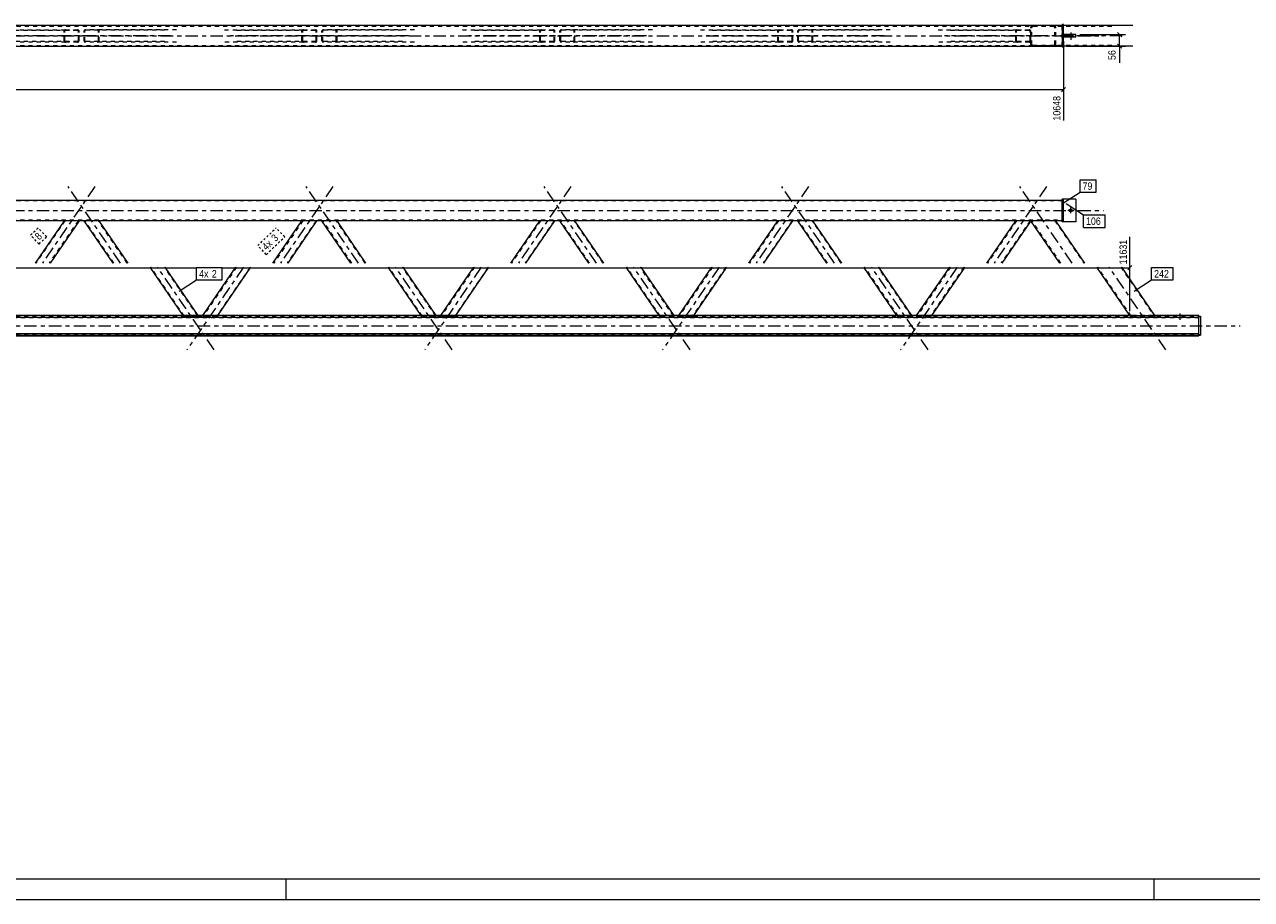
# Model space of a CAD drawing. Header units: millimetres. Extents: x 0 to 914, y 0 to 420.
# Tile 6 of 10: x 431 to 728, y 0 to 212. Entities that reach past the tile are written whole.
import ezdxf

# ---------------------------------------------------------------- set-up
doc = ezdxf.new("R2010")
doc.units = ezdxf.units.MM
for name, pattern in [('XKITLINE00', [0]), ('XKITLINE01', [4, 1, -1, 1, -1]), ('XKITLINE03', [6, 3, -1, 1, -1]), ('XKITLINE04', [3, 0.5, -0.5, 0.5, -0.5, 0.5, -0.5])]:
    doc.linetypes.add(name, pattern=pattern)
for name, color, linetype, lineweight in [('Arkusz rysunku', 3, 'Continuous', 0), ('Element', 2, 'Continuous', 0), ('Wymiar', 4, 'Continuous', 0), ('Znak elementu', 2, 'Continuous', 0), ('Śruba', 3, 'Continuous', 0)]:
    doc.layers.add(name, color=color, linetype=linetype, lineweight=lineweight)
doc.styles.add('ARIAL', font='ARIAL.TTF')

msp = doc.modelspace()

# ---------------------------------------------------------------- linework, layer by layer
at = {"layer": 'Arkusz rysunku', "linetype": 'XKITLINE00', "lineweight": 0}
for p, q in [((5, 5), (909, 5)), ((494, 0), (494, 5)), ((704, 0), (704, 5)), ((0, 0), (914, 0))]:
    msp.add_line(p, q, dxfattribs=at)
at = {"layer": 'Element', "linetype": 'XKITLINE00', "lineweight": 0}
for p, q in [((681.73, 211.51), (149.62, 211.51)), ((681.73, 211.51), (679.69, 211.51)), ((682.03, 211.76), (681.73, 211.76)), ((681.73, 211.76), (681.73, 206.26)), ((682.03, 206.26), (682.03, 211.76)), ((698.79, 211.51), (682.03, 211.51)), ((685.03, 209.31), (682.03, 209.31)), ((682.03, 208.71), (682.03, 209.31)), ((685.03, 208.71), (682.03, 208.71)), ((685.03, 208.71), (685.03, 209.31)), ((149.62, 206.51), (681.73, 206.51)), ((682.03, 206.26), (681.73, 206.26)), ((698.79, 206.51), (682.03, 206.51)), ((149.62, 169.28), (681.73, 169.28)), ((682.03, 169.53), (681.73, 169.53)), ((681.73, 164.03), (681.73, 169.53)), ((682.03, 164.03), (682.03, 169.53)), ((685.03, 169.53), (682.03, 169.53)), ((685.03, 169.53), (685.03, 164.03)), ((674.12, 164.28), (157.24, 164.28)), ((440.22, 164.28), (433.21, 154.03)), ((443.86, 164.28), (436.84, 154.03)), ((452.08, 154.03), (445.07, 164.28)), ((455.71, 154.03), (448.7, 164.28)), ((490.77, 154.03), (497.79, 164.28)), ((494.41, 154.03), (501.42, 164.28)), ((509.65, 154.03), (502.63, 164.28)), ((513.28, 154.03), (506.27, 164.28)), ((548.34, 154.03), (555.35, 164.28)), ((551.97, 154.03), (558.99, 164.28)), ((567.21, 154.03), (560.2, 164.28)), ((570.85, 154.03), (563.83, 164.28)), ((605.91, 154.03), (612.92, 164.28)), ((609.54, 154.03), (616.56, 164.28)), ((624.78, 154.03), (617.76, 164.28)), ((628.41, 154.03), (621.4, 164.28)), ((663.47, 154.03), (670.49, 164.28)), ((674.12, 164.28), (667.11, 154.03)), ((681.13, 154.03), (674.12, 164.28)), ((674.12, 164.28), (674.12, 164.28)), ((674.15, 164.28), (674.12, 164.28)), ((674.26, 164.28), (674.15, 164.28)), ((680.18, 164.28), (674.26, 164.28)), ((681.73, 164.28), (680.18, 164.28)), ((687.19, 154.03), (680.18, 164.28)), ((682.03, 164.03), (681.73, 164.03)), ((685.03, 164.03), (682.03, 164.03)), ((469.05, 141.35), (461.05, 153.03)), ((472.68, 141.35), (464.69, 153.03)), ((473.81, 141.35), (481.8, 153.03)), ((477.44, 141.35), (485.43, 153.03)), ((526.61, 141.35), (518.62, 153.03)), ((530.25, 141.35), (522.26, 153.03)), ((531.37, 141.35), (539.36, 153.03)), ((535.01, 141.35), (543, 153.03)), ((584.18, 141.35), (576.19, 153.03)), ((587.81, 141.35), (579.82, 153.03)), ((588.94, 141.35), (596.93, 153.03)), ((592.57, 141.35), (600.57, 153.03)), ((641.74, 141.35), (633.75, 153.03)), ((645.38, 141.35), (637.39, 153.03)), ((646.5, 141.35), (654.5, 153.03)), ((658.13, 153.03), (650.14, 141.35)), ((698.1, 141.35), (690.11, 153.03)), ((704.16, 141.35), (696.17, 153.03)), ((116.58, 140.95), (714.78, 140.95)), ((698.57, 141.35), (132.85, 141.35)), ((698.58, 141.35), (698.57, 141.35)), ((698.58, 141.35), (703.67, 141.35)), ((703.67, 141.35), (703.68, 141.35)), ((714.78, 141.35), (703.68, 141.35)), ((714.78, 140.95), (714.78, 141.35)), ((714.78, 136.7), (714.78, 141.2)), ((714.78, 141.2), (715.18, 141.2)), ((715.18, 141.2), (715.18, 136.54)), ((116.58, 136.95), (714.78, 136.95)), ((714.78, 136.39), (714.78, 136.95)), ((714.78, 136.7), (715.18, 136.7)), ((116.58, 136.55), (714.78, 136.55)), ((116.58, 136.39), (714.78, 136.39)), ((714.78, 136.54), (715.18, 136.54))]:
    msp.add_line(p, q, dxfattribs=at)
at = {"layer": 'Element', "linetype": 'XKITLINE01', "lineweight": 0}
for p, q in [((681.73, 211.31), (149.62, 211.31)), ((674.15, 211.25), (674.12, 211.11)), ((674.12, 206.91), (674.12, 211.11)), ((674.15, 211.26), (674.15, 211.25)), ((674.36, 211.11), (674.38, 211.19)), ((674.36, 206.91), (674.36, 211.11)), ((674.38, 211.19), (674.43, 211.25)), ((674.6, 211.51), (674.42, 211.48)), ((674.43, 211.25), (674.51, 211.3)), ((674.51, 211.3), (674.6, 211.31)), ((679.69, 211.51), (674.6, 211.51)), ((693.7, 211.31), (674.6, 211.31)), ((679.88, 211.48), (679.69, 211.51)), ((679.69, 211.31), (679.78, 211.3)), ((679.78, 211.3), (679.86, 211.25)), ((679.86, 211.25), (679.92, 211.19)), ((679.92, 211.19), (679.93, 211.11)), ((679.93, 206.91), (679.93, 211.11)), ((680.14, 211.25), (680.14, 211.26)), ((680.18, 211.11), (680.14, 211.25)), ((680.18, 206.91), (680.18, 211.11)), ((681.73, 206.51), (681.73, 211.51)), ((682.03, 211.51), (681.73, 211.51)), ((421.49, 210.51), (440.59, 210.51)), ((424.4, 210.36), (443.49, 210.36)), ((440.25, 210.33), (440.22, 210.21)), ((440.22, 207.81), (440.22, 210.21)), ((440.22, 207.81), (440.25, 207.7)), ((440.33, 210.42), (440.25, 210.33)), ((440.45, 210.49), (440.33, 210.42)), ((440.4, 210.21), (440.42, 210.27)), ((440.4, 207.81), (440.4, 210.21)), ((440.42, 207.75), (440.4, 207.81)), ((440.42, 210.27), (440.46, 210.32)), ((440.59, 210.51), (440.45, 210.49)), ((440.46, 210.32), (440.52, 210.35)), ((440.52, 210.35), (440.59, 210.36)), ((440.59, 210.51), (443.49, 210.51)), ((443.49, 210.36), (440.59, 210.36)), ((443.63, 210.49), (443.49, 210.51)), ((443.49, 210.36), (443.56, 210.35)), ((443.56, 210.35), (443.62, 210.32)), ((443.62, 210.32), (443.66, 210.27)), ((443.75, 210.42), (443.63, 210.49)), ((443.66, 210.27), (443.68, 210.21)), ((443.68, 207.81), (443.66, 207.75)), ((443.68, 207.81), (443.68, 210.21)), ((443.83, 210.33), (443.75, 210.42)), ((443.86, 210.21), (443.83, 210.33)), ((443.83, 207.7), (443.86, 207.81)), ((443.86, 207.81), (443.86, 210.21)), ((445.09, 210.33), (445.07, 210.21)), ((445.07, 207.81), (445.07, 210.21)), ((445.07, 207.81), (445.09, 207.7)), ((445.17, 210.42), (445.09, 210.33)), ((445.29, 210.49), (445.17, 210.42)), ((445.25, 210.21), (445.26, 210.27)), ((445.25, 207.81), (445.25, 210.21)), ((445.26, 207.75), (445.25, 207.81)), ((445.26, 210.27), (445.3, 210.32)), ((445.43, 210.51), (445.29, 210.49)), ((445.3, 210.32), (445.36, 210.35)), ((445.36, 210.35), (445.43, 210.36)), ((467.44, 210.51), (445.43, 210.51)), ((464.53, 210.36), (445.43, 210.36)), ((448.48, 210.49), (448.34, 210.51)), ((448.34, 210.36), (448.41, 210.35)), ((448.41, 210.35), (448.47, 210.32)), ((448.47, 210.32), (448.5, 210.27)), ((448.59, 210.42), (448.48, 210.49)), ((448.5, 210.27), (448.52, 210.21)), ((448.52, 207.81), (448.5, 207.75)), ((448.52, 207.81), (448.52, 210.21)), ((448.67, 210.33), (448.59, 210.42)), ((448.7, 210.21), (448.67, 210.33)), ((448.67, 207.7), (448.7, 207.81)), ((448.7, 207.81), (448.7, 210.21)), ((479.05, 210.51), (498.15, 210.51)), ((481.96, 210.36), (501.06, 210.36)), ((497.82, 210.33), (497.79, 210.21)), ((497.79, 207.81), (497.79, 210.21)), ((497.79, 207.81), (497.82, 207.7)), ((497.89, 210.42), (497.82, 210.33)), ((498.01, 210.49), (497.89, 210.42)), ((497.97, 210.21), (497.98, 210.27)), ((497.97, 207.81), (497.97, 210.21)), ((497.98, 207.75), (497.97, 207.81)), ((497.98, 210.27), (498.02, 210.32)), ((498.15, 210.51), (498.01, 210.49)), ((498.02, 210.32), (498.08, 210.35)), ((498.08, 210.35), (498.15, 210.36)), ((498.15, 210.51), (501.06, 210.51)), ((501.06, 210.36), (498.15, 210.36)), ((501.2, 210.49), (501.06, 210.51)), ((501.06, 210.36), (501.13, 210.35)), ((501.13, 210.35), (501.19, 210.32)), ((501.19, 210.32), (501.23, 210.27)), ((501.32, 210.42), (501.2, 210.49)), ((501.23, 210.27), (501.24, 210.21)), ((501.24, 207.81), (501.23, 207.75)), ((501.24, 207.81), (501.24, 210.21)), ((501.4, 210.33), (501.32, 210.42)), ((501.42, 210.21), (501.4, 210.33)), ((501.4, 207.7), (501.42, 207.81)), ((501.42, 207.81), (501.42, 210.21)), ((502.66, 210.33), (502.63, 210.21)), ((502.63, 207.81), (502.63, 210.21)), ((502.63, 207.81), (502.66, 207.7)), ((502.74, 210.42), (502.66, 210.33)), ((502.86, 210.49), (502.74, 210.42)), ((502.81, 210.21), (502.83, 210.27)), ((502.81, 207.81), (502.81, 210.21)), ((502.83, 207.75), (502.81, 207.81)), ((502.83, 210.27), (502.87, 210.32)), ((502.99, 210.51), (502.86, 210.49)), ((502.87, 210.32), (502.92, 210.35)), ((502.92, 210.35), (502.99, 210.36)), ((525, 210.51), (502.99, 210.51)), ((522.09, 210.36), (502.99, 210.36)), ((506.04, 210.49), (505.9, 210.51)), ((505.9, 210.36), (505.97, 210.35)), ((505.97, 210.35), (506.03, 210.32)), ((506.03, 210.32), (506.07, 210.27)), ((506.16, 210.42), (506.04, 210.49)), ((506.07, 210.27), (506.08, 210.21)), ((506.08, 207.81), (506.07, 207.75)), ((506.08, 207.81), (506.08, 210.21)), ((506.24, 210.33), (506.16, 210.42)), ((506.27, 210.21), (506.24, 210.33)), ((506.24, 207.7), (506.27, 207.81)), ((506.27, 207.81), (506.27, 210.21)), ((536.62, 210.51), (555.72, 210.51)), ((539.53, 210.36), (558.63, 210.36)), ((555.38, 210.33), (555.35, 210.21)), ((555.35, 207.81), (555.35, 210.21)), ((555.35, 207.81), (555.38, 207.7)), ((555.46, 210.42), (555.38, 210.33)), ((555.58, 210.49), (555.46, 210.42)), ((555.54, 210.21), (555.55, 210.27)), ((555.54, 207.81), (555.54, 210.21)), ((555.55, 207.75), (555.54, 207.81)), ((555.55, 210.27), (555.59, 210.32)), ((555.72, 210.51), (555.58, 210.49)), ((555.59, 210.32), (555.65, 210.35)), ((555.65, 210.35), (555.72, 210.36)), ((555.72, 210.51), (558.63, 210.51)), ((558.63, 210.36), (555.72, 210.36)), ((558.76, 210.49), (558.63, 210.51)), ((558.63, 210.36), (558.7, 210.35)), ((558.7, 210.35), (558.75, 210.32)), ((558.75, 210.32), (558.79, 210.27)), ((558.88, 210.42), (558.76, 210.49)), ((558.79, 210.27), (558.81, 210.21)), ((558.81, 207.81), (558.79, 207.75)), ((558.81, 207.81), (558.81, 210.21)), ((558.96, 210.33), (558.88, 210.42)), ((558.99, 210.21), (558.96, 210.33)), ((558.96, 207.7), (558.99, 207.81)), ((558.99, 207.81), (558.99, 210.21)), ((560.22, 210.33), (560.2, 210.21)), ((560.2, 207.81), (560.2, 210.21)), ((560.2, 207.81), (560.22, 207.7)), ((560.3, 210.42), (560.22, 210.33)), ((560.42, 210.49), (560.3, 210.42)), ((560.38, 210.21), (560.39, 210.27)), ((560.38, 207.81), (560.38, 210.21)), ((560.39, 207.75), (560.38, 207.81)), ((560.39, 210.27), (560.43, 210.32)), ((560.56, 210.51), (560.42, 210.49)), ((560.43, 210.32), (560.49, 210.35)), ((560.49, 210.35), (560.56, 210.36)), ((582.57, 210.51), (560.56, 210.51)), ((579.66, 210.36), (560.56, 210.36)), ((563.61, 210.49), (563.47, 210.51)), ((563.47, 210.36), (563.54, 210.35)), ((563.54, 210.35), (563.6, 210.32)), ((563.6, 210.32), (563.64, 210.27)), ((563.73, 210.42), (563.61, 210.49)), ((563.64, 210.27), (563.65, 210.21)), ((563.65, 207.81), (563.64, 207.75)), ((563.65, 207.81), (563.65, 210.21)), ((563.8, 210.33), (563.73, 210.42)), ((563.83, 210.21), (563.8, 210.33)), ((563.8, 207.7), (563.83, 207.81)), ((563.83, 207.81), (563.83, 210.21)), ((594.19, 210.51), (613.28, 210.51)), ((597.09, 210.36), (616.19, 210.36)), ((612.95, 210.33), (612.92, 210.21)), ((612.92, 207.81), (612.92, 210.21)), ((612.92, 207.81), (612.95, 207.7)), ((613.03, 210.42), (612.95, 210.33)), ((613.14, 210.49), (613.03, 210.42)), ((613.1, 210.21), (613.12, 210.27)), ((613.1, 207.81), (613.1, 210.21)), ((613.12, 207.75), (613.1, 207.81)), ((613.12, 210.27), (613.15, 210.32)), ((613.28, 210.51), (613.14, 210.49)), ((613.15, 210.32), (613.21, 210.35)), ((613.21, 210.35), (613.28, 210.36)), ((613.28, 210.51), (616.19, 210.51)), ((616.19, 210.36), (613.28, 210.36)), ((616.33, 210.49), (616.19, 210.51)), ((616.19, 210.36), (616.26, 210.35)), ((616.26, 210.35), (616.32, 210.32)), ((616.32, 210.32), (616.36, 210.27)), ((616.45, 210.42), (616.33, 210.49)), ((616.36, 210.27), (616.37, 210.21)), ((616.37, 207.81), (616.36, 207.75)), ((616.37, 207.81), (616.37, 210.21)), ((616.53, 210.33), (616.45, 210.42)), ((616.56, 210.21), (616.53, 210.33)), ((616.53, 207.7), (616.56, 207.81)), ((616.56, 207.81), (616.56, 210.21)), ((617.79, 210.33), (617.76, 210.21)), ((617.76, 207.81), (617.76, 210.21)), ((617.76, 207.81), (617.79, 207.7)), ((617.87, 210.42), (617.79, 210.33)), ((617.99, 210.49), (617.87, 210.42)), ((617.94, 210.21), (617.96, 210.27)), ((617.94, 207.81), (617.94, 210.21)), ((617.96, 207.75), (617.94, 207.81)), ((617.96, 210.27), (618, 210.32)), ((618.13, 210.51), (617.99, 210.49)), ((618, 210.32), (618.06, 210.35)), ((618.06, 210.35), (618.13, 210.36)), ((640.13, 210.51), (618.13, 210.51)), ((637.22, 210.36), (618.13, 210.36)), ((621.17, 210.49), (621.03, 210.51)), ((621.03, 210.36), (621.1, 210.35)), ((621.1, 210.35), (621.16, 210.32)), ((621.16, 210.32), (621.2, 210.27)), ((621.29, 210.42), (621.17, 210.49)), ((621.2, 210.27), (621.22, 210.21)), ((621.22, 207.81), (621.2, 207.75)), ((621.22, 207.81), (621.22, 210.21)), ((621.37, 210.33), (621.29, 210.42)), ((621.4, 210.21), (621.37, 210.33)), ((621.37, 207.7), (621.4, 207.81)), ((621.4, 207.81), (621.4, 210.21)), ((651.75, 210.51), (670.85, 210.51)), ((654.66, 210.36), (673.76, 210.36)), ((670.51, 210.33), (670.49, 210.21)), ((670.49, 207.81), (670.49, 210.21)), ((670.49, 207.81), (670.51, 207.7)), ((670.59, 210.42), (670.51, 210.33)), ((670.71, 210.49), (670.59, 210.42)), ((670.67, 210.21), (670.68, 210.27)), ((670.67, 207.81), (670.67, 210.21)), ((670.68, 207.75), (670.67, 207.81)), ((670.68, 210.27), (670.72, 210.32)), ((670.85, 210.51), (670.71, 210.49)), ((670.72, 210.32), (670.78, 210.35)), ((670.78, 210.35), (670.85, 210.36)), ((670.85, 210.51), (673.76, 210.51)), ((673.76, 210.36), (670.85, 210.36)), ((673.9, 210.49), (673.76, 210.51)), ((673.76, 210.36), (673.83, 210.35)), ((673.83, 210.35), (673.89, 210.32)), ((673.89, 210.32), (673.93, 210.27)), ((674.01, 210.42), (673.9, 210.49)), ((673.93, 210.27), (673.94, 210.21)), ((673.94, 207.81), (673.93, 207.75)), ((673.94, 207.81), (673.94, 210.21)), ((674.09, 210.33), (674.01, 210.42)), ((674.12, 210.21), (674.09, 210.33)), ((674.09, 207.7), (674.12, 207.81)), ((674.12, 207.81), (674.12, 210.21)), ((682.03, 209.31), (682.03, 208.71)), ((149.62, 206.71), (681.73, 206.71)), ((440.59, 207.51), (421.49, 207.51)), ((443.49, 207.66), (424.4, 207.66)), ((440.25, 207.7), (440.33, 207.6)), ((440.33, 207.6), (440.45, 207.53)), ((440.46, 207.7), (440.42, 207.75)), ((440.45, 207.53), (440.59, 207.51)), ((440.52, 207.67), (440.46, 207.7)), ((440.59, 207.66), (440.52, 207.67)), ((440.59, 207.66), (443.49, 207.66)), ((443.49, 207.51), (440.59, 207.51)), ((443.56, 207.67), (443.49, 207.66)), ((443.49, 207.51), (443.63, 207.53)), ((443.62, 207.7), (443.56, 207.67)), ((443.66, 207.75), (443.62, 207.7)), ((443.63, 207.53), (443.75, 207.6)), ((443.75, 207.6), (443.83, 207.7)), ((445.09, 207.7), (445.17, 207.6)), ((445.17, 207.6), (445.29, 207.53)), ((445.3, 207.7), (445.26, 207.75)), ((445.29, 207.53), (445.43, 207.51)), ((445.36, 207.67), (445.3, 207.7)), ((445.43, 207.66), (445.36, 207.67)), ((464.53, 207.66), (445.43, 207.66)), ((467.44, 207.51), (445.43, 207.51)), ((448.41, 207.67), (448.34, 207.66)), ((448.34, 207.51), (448.48, 207.53)), ((448.47, 207.7), (448.41, 207.67)), ((448.5, 207.75), (448.47, 207.7)), ((448.48, 207.53), (448.59, 207.6)), ((448.59, 207.6), (448.67, 207.7)), ((498.15, 207.51), (479.05, 207.51)), ((501.06, 207.66), (481.96, 207.66)), ((497.82, 207.7), (497.89, 207.6)), ((497.89, 207.6), (498.01, 207.53)), ((498.02, 207.7), (497.98, 207.75)), ((498.01, 207.53), (498.15, 207.51)), ((498.08, 207.67), (498.02, 207.7)), ((498.15, 207.66), (498.08, 207.67)), ((498.15, 207.66), (501.06, 207.66)), ((501.06, 207.51), (498.15, 207.51)), ((501.13, 207.67), (501.06, 207.66)), ((501.06, 207.51), (501.2, 207.53)), ((501.19, 207.7), (501.13, 207.67)), ((501.23, 207.75), (501.19, 207.7)), ((501.2, 207.53), (501.32, 207.6)), ((501.32, 207.6), (501.4, 207.7)), ((502.66, 207.7), (502.74, 207.6)), ((502.74, 207.6), (502.86, 207.53)), ((502.87, 207.7), (502.83, 207.75)), ((502.86, 207.53), (502.99, 207.51)), ((502.92, 207.67), (502.87, 207.7)), ((502.99, 207.66), (502.92, 207.67)), ((522.09, 207.66), (502.99, 207.66)), ((525, 207.51), (502.99, 207.51)), ((505.97, 207.67), (505.9, 207.66)), ((505.9, 207.51), (506.04, 207.53)), ((506.03, 207.7), (505.97, 207.67)), ((506.07, 207.75), (506.03, 207.7)), ((506.04, 207.53), (506.16, 207.6)), ((506.16, 207.6), (506.24, 207.7)), ((555.72, 207.51), (536.62, 207.51)), ((558.63, 207.66), (539.53, 207.66)), ((555.38, 207.7), (555.46, 207.6)), ((555.46, 207.6), (555.58, 207.53)), ((555.59, 207.7), (555.55, 207.75)), ((555.58, 207.53), (555.72, 207.51)), ((555.65, 207.67), (555.59, 207.7)), ((555.72, 207.66), (555.65, 207.67)), ((555.72, 207.66), (558.63, 207.66)), ((558.63, 207.51), (555.72, 207.51)), ((558.7, 207.67), (558.63, 207.66)), ((558.63, 207.51), (558.76, 207.53)), ((558.75, 207.7), (558.7, 207.67)), ((558.79, 207.75), (558.75, 207.7)), ((558.76, 207.53), (558.88, 207.6)), ((558.88, 207.6), (558.96, 207.7)), ((560.22, 207.7), (560.3, 207.6)), ((560.3, 207.6), (560.42, 207.53)), ((560.43, 207.7), (560.39, 207.75)), ((560.42, 207.53), (560.56, 207.51)), ((560.49, 207.67), (560.43, 207.7)), ((560.56, 207.66), (560.49, 207.67)), ((579.66, 207.66), (560.56, 207.66)), ((582.57, 207.51), (560.56, 207.51)), ((563.54, 207.67), (563.47, 207.66)), ((563.47, 207.51), (563.61, 207.53)), ((563.6, 207.7), (563.54, 207.67)), ((563.64, 207.75), (563.6, 207.7)), ((563.61, 207.53), (563.73, 207.6)), ((563.73, 207.6), (563.8, 207.7)), ((613.28, 207.51), (594.19, 207.51)), ((616.19, 207.66), (597.09, 207.66)), ((612.95, 207.7), (613.03, 207.6)), ((613.03, 207.6), (613.14, 207.53)), ((613.15, 207.7), (613.12, 207.75)), ((613.14, 207.53), (613.28, 207.51)), ((613.21, 207.67), (613.15, 207.7)), ((613.28, 207.66), (613.21, 207.67)), ((613.28, 207.66), (616.19, 207.66)), ((616.19, 207.51), (613.28, 207.51)), ((616.26, 207.67), (616.19, 207.66)), ((616.19, 207.51), (616.33, 207.53)), ((616.32, 207.7), (616.26, 207.67)), ((616.36, 207.75), (616.32, 207.7)), ((616.33, 207.53), (616.45, 207.6)), ((616.45, 207.6), (616.53, 207.7)), ((617.79, 207.7), (617.87, 207.6)), ((617.87, 207.6), (617.99, 207.53)), ((618, 207.7), (617.96, 207.75)), ((617.99, 207.53), (618.13, 207.51)), ((618.06, 207.67), (618, 207.7)), ((618.13, 207.66), (618.06, 207.67)), ((637.22, 207.66), (618.13, 207.66)), ((640.13, 207.51), (618.13, 207.51)), ((621.1, 207.67), (621.03, 207.66)), ((621.03, 207.51), (621.17, 207.53)), ((621.16, 207.7), (621.1, 207.67)), ((621.2, 207.75), (621.16, 207.7)), ((621.17, 207.53), (621.29, 207.6)), ((621.29, 207.6), (621.37, 207.7)), ((670.85, 207.51), (651.75, 207.51)), ((673.76, 207.66), (654.66, 207.66)), ((670.51, 207.7), (670.59, 207.6)), ((670.59, 207.6), (670.71, 207.53)), ((670.72, 207.7), (670.68, 207.75)), ((670.71, 207.53), (670.85, 207.51)), ((670.78, 207.67), (670.72, 207.7)), ((670.85, 207.66), (670.78, 207.67)), ((670.85, 207.66), (673.76, 207.66)), ((673.76, 207.51), (670.85, 207.51)), ((673.83, 207.67), (673.76, 207.66)), ((673.76, 207.51), (673.9, 207.53)), ((673.89, 207.7), (673.83, 207.67)), ((673.93, 207.75), (673.89, 207.7)), ((673.9, 207.53), (674.01, 207.6)), ((674.01, 207.6), (674.09, 207.7)), ((674.12, 206.91), (674.14, 206.83)), ((674.14, 206.83), (674.15, 206.76)), ((674.38, 206.83), (674.36, 206.91)), ((674.43, 206.77), (674.38, 206.83)), ((674.42, 206.54), (674.6, 206.51)), ((674.51, 206.73), (674.43, 206.77)), ((674.6, 206.71), (674.51, 206.73)), ((693.7, 206.71), (674.6, 206.71)), ((682.03, 206.51), (674.6, 206.51)), ((679.78, 206.73), (679.69, 206.71)), ((679.69, 206.51), (679.88, 206.54)), ((679.86, 206.77), (679.78, 206.73)), ((679.92, 206.83), (679.86, 206.77)), ((679.93, 206.91), (679.92, 206.83)), ((680.14, 206.76), (680.16, 206.83)), ((680.16, 206.83), (680.18, 206.91)), ((681.73, 169.28), (681.73, 164.28)), ((682.03, 164.03), (682.03, 169.53)), ((681.73, 169.08), (149.62, 169.08)), ((149.62, 164.48), (681.73, 164.48)), ((440.4, 164.28), (433.39, 154.03)), ((443.68, 164.28), (436.66, 154.03)), ((443.86, 164.28), (440.22, 164.28)), ((448.7, 164.28), (445.07, 164.28)), ((452.26, 154.03), (445.25, 164.28)), ((455.53, 154.03), (448.52, 164.28)), ((497.97, 164.28), (490.96, 154.03)), ((501.24, 164.28), (494.23, 154.03)), ((501.42, 164.28), (497.79, 164.28)), ((506.27, 164.28), (502.63, 164.28)), ((509.83, 154.03), (502.81, 164.28)), ((513.1, 154.03), (506.08, 164.28)), ((555.54, 164.28), (548.52, 154.03)), ((558.81, 164.28), (551.79, 154.03)), ((558.99, 164.28), (555.35, 164.28)), ((563.83, 164.28), (560.2, 164.28)), ((567.39, 154.03), (560.38, 164.28)), ((570.67, 154.03), (563.65, 164.28)), ((613.1, 164.28), (606.09, 154.03)), ((616.37, 164.28), (609.36, 154.03)), ((616.56, 164.28), (612.92, 164.28)), ((621.4, 164.28), (617.76, 164.28)), ((624.96, 154.03), (617.94, 164.28)), ((628.23, 154.03), (621.22, 164.28)), ((670.67, 164.28), (663.65, 154.03)), ((673.94, 164.28), (666.92, 154.03)), ((674.12, 164.28), (670.49, 164.28)), ((680.18, 164.28), (674.12, 164.28)), ((674.12, 164.28), (674.12, 164.28)), ((674.12, 164.28), (674.12, 164.28)), ((674.42, 164.28), (674.26, 164.28)), ((681.37, 154.03), (674.36, 164.28)), ((674.36, 164.28), (674.36, 164.28)), ((674.38, 164.28), (674.36, 164.28)), ((674.36, 164.28), (674.38, 164.28)), ((674.42, 164.28), (674.38, 164.28)), ((674.38, 164.28), (674.42, 164.28)), ((674.42, 164.28), (674.42, 164.28)), ((679.93, 164.28), (686.95, 154.03)), ((469.31, 141.23), (461.24, 153.03)), ((472.58, 141.23), (464.51, 153.03)), ((481.98, 153.03), (473.91, 141.23)), ((485.25, 153.03), (477.18, 141.23)), ((526.87, 141.23), (518.8, 153.03)), ((530.15, 141.23), (522.07, 153.03)), ((539.55, 153.03), (531.47, 141.23)), ((542.82, 153.03), (534.75, 141.23)), ((584.44, 141.23), (576.37, 153.03)), ((587.71, 141.23), (579.64, 153.03)), ((597.11, 153.03), (589.04, 141.23)), ((600.38, 153.03), (592.31, 141.23)), ((642.01, 141.23), (633.93, 153.03)), ((645.28, 141.23), (637.21, 153.03)), ((654.68, 153.03), (646.61, 141.23)), ((657.95, 153.03), (649.88, 141.23)), ((698.44, 141.2), (690.35, 153.03)), ((695.92, 153.03), (704.01, 141.2)), ((116.58, 141.19), (714.78, 141.19)), ((714.78, 140.85), (116.58, 140.85)), ((714.78, 140.79), (116.58, 140.79)), ((469.07, 141.31), (469.05, 141.35)), ((469.13, 141.23), (469.07, 141.31)), ((469.1, 141.31), (469.07, 141.31)), ((469.18, 141.32), (469.1, 141.31)), ((469.13, 141.23), (469.16, 141.23)), ((469.16, 141.23), (469.24, 141.23)), ((469.29, 141.32), (469.18, 141.32)), ((469.24, 141.23), (469.36, 141.22)), ((469.26, 141.31), (469.27, 141.31)), ((469.27, 141.31), (469.31, 141.31)), ((469.43, 141.32), (469.29, 141.32)), ((469.31, 141.31), (469.37, 141.31)), ((469.32, 141.23), (469.31, 141.23)), ((469.36, 141.23), (469.32, 141.23)), ((469.42, 141.23), (469.36, 141.23)), ((469.36, 141.22), (469.5, 141.22)), ((469.37, 141.31), (469.43, 141.31)), ((469.49, 141.23), (469.42, 141.23)), ((469.43, 141.32), (472.34, 141.32)), ((469.43, 141.31), (472.34, 141.31)), ((469.49, 141.23), (472.4, 141.23)), ((469.5, 141.22), (472.4, 141.22)), ((472.48, 141.32), (472.34, 141.32)), ((472.34, 141.31), (472.41, 141.31)), ((472.47, 141.23), (472.4, 141.23)), ((472.4, 141.22), (472.54, 141.22)), ((472.41, 141.31), (472.47, 141.31)), ((472.47, 141.31), (472.51, 141.31)), ((472.53, 141.23), (472.47, 141.23)), ((472.6, 141.32), (472.48, 141.32)), ((472.51, 141.31), (472.53, 141.31)), ((472.57, 141.23), (472.53, 141.23)), ((472.54, 141.22), (472.66, 141.23)), ((472.58, 141.23), (472.57, 141.23)), ((472.68, 141.31), (472.6, 141.32)), ((472.66, 141.23), (472.74, 141.23)), ((472.71, 141.31), (472.68, 141.35)), ((472.71, 141.31), (472.68, 141.31)), ((472.76, 141.23), (472.71, 141.31)), ((472.74, 141.23), (472.76, 141.23)), ((473.73, 141.23), (473.78, 141.31)), ((473.73, 141.23), (473.75, 141.23)), ((473.75, 141.23), (473.83, 141.23)), ((473.78, 141.31), (473.81, 141.35)), ((473.81, 141.31), (473.78, 141.31)), ((473.89, 141.32), (473.81, 141.31)), ((473.83, 141.23), (473.95, 141.22)), ((474.01, 141.32), (473.89, 141.32)), ((473.91, 141.23), (473.96, 141.31)), ((473.92, 141.23), (473.91, 141.23)), ((473.96, 141.23), (473.92, 141.23)), ((473.95, 141.22), (474.08, 141.22)), ((473.96, 141.31), (473.98, 141.31)), ((474.02, 141.23), (473.96, 141.23)), ((473.98, 141.31), (474.02, 141.31)), ((474.15, 141.32), (474.01, 141.32)), ((474.02, 141.31), (474.08, 141.31)), ((474.09, 141.23), (474.02, 141.23)), ((474.08, 141.31), (474.15, 141.31)), ((474.08, 141.22), (476.99, 141.22)), ((474.09, 141.23), (477, 141.23)), ((474.15, 141.32), (477.06, 141.32)), ((474.15, 141.31), (477.05, 141.31)), ((476.99, 141.22), (477.13, 141.22)), ((477.06, 141.23), (477, 141.23)), ((477.05, 141.31), (477.12, 141.31)), ((477.2, 141.32), (477.06, 141.32)), ((477.12, 141.23), (477.06, 141.23)), ((477.12, 141.31), (477.18, 141.31)), ((477.17, 141.23), (477.12, 141.23)), ((477.13, 141.22), (477.25, 141.23)), ((477.18, 141.23), (477.17, 141.23)), ((477.18, 141.23), (477.23, 141.31)), ((477.18, 141.31), (477.22, 141.31)), ((477.31, 141.32), (477.2, 141.32)), ((477.22, 141.31), (477.23, 141.31)), ((477.25, 141.23), (477.33, 141.23)), ((477.39, 141.31), (477.31, 141.32)), ((477.33, 141.23), (477.36, 141.23)), ((477.36, 141.23), (477.41, 141.31)), ((477.41, 141.31), (477.39, 141.31)), ((477.41, 141.31), (477.44, 141.35)), ((526.64, 141.31), (526.61, 141.35)), ((526.69, 141.23), (526.64, 141.31)), ((526.67, 141.31), (526.64, 141.31)), ((526.74, 141.32), (526.67, 141.31)), ((526.69, 141.23), (526.72, 141.23)), ((526.72, 141.23), (526.8, 141.23)), ((526.86, 141.32), (526.74, 141.32)), ((526.8, 141.23), (526.92, 141.22)), ((526.82, 141.31), (526.83, 141.31)), ((526.83, 141.31), (526.87, 141.31)), ((527, 141.32), (526.86, 141.32)), ((526.87, 141.31), (526.93, 141.31)), ((526.89, 141.23), (526.87, 141.23)), ((526.93, 141.23), (526.89, 141.23)), ((526.92, 141.22), (527.06, 141.22)), ((526.93, 141.31), (527, 141.31)), ((526.99, 141.23), (526.93, 141.23)), ((527.06, 141.23), (526.99, 141.23)), ((527, 141.32), (529.91, 141.32)), ((527, 141.31), (529.91, 141.31)), ((527.06, 141.23), (529.97, 141.23)), ((527.06, 141.22), (529.97, 141.22)), ((530.05, 141.32), (529.91, 141.32)), ((529.91, 141.31), (529.98, 141.31)), ((530.04, 141.23), (529.97, 141.23)), ((529.97, 141.22), (530.11, 141.22)), ((529.98, 141.31), (530.04, 141.31)), ((530.04, 141.31), (530.08, 141.31)), ((530.09, 141.23), (530.04, 141.23)), ((530.16, 141.32), (530.05, 141.32)), ((530.08, 141.31), (530.09, 141.31)), ((530.13, 141.23), (530.09, 141.23)), ((530.11, 141.22), (530.23, 141.23)), ((530.15, 141.23), (530.13, 141.23)), ((530.25, 141.31), (530.16, 141.32)), ((530.23, 141.23), (530.3, 141.23)), ((530.28, 141.31), (530.25, 141.35)), ((530.28, 141.31), (530.25, 141.31)), ((530.33, 141.23), (530.28, 141.31)), ((530.3, 141.23), (530.33, 141.23)), ((531.29, 141.23), (531.34, 141.31)), ((531.29, 141.23), (531.32, 141.23)), ((531.32, 141.23), (531.39, 141.23)), ((531.34, 141.31), (531.37, 141.35)), ((531.37, 141.31), (531.34, 141.31)), ((531.46, 141.32), (531.37, 141.31)), ((531.39, 141.23), (531.51, 141.22)), ((531.57, 141.32), (531.46, 141.32)), ((531.47, 141.23), (531.53, 141.31)), ((531.49, 141.23), (531.47, 141.23)), ((531.53, 141.23), (531.49, 141.23)), ((531.51, 141.22), (531.65, 141.22)), ((531.53, 141.31), (531.54, 141.31)), ((531.58, 141.23), (531.53, 141.23)), ((531.54, 141.31), (531.58, 141.31)), ((531.71, 141.32), (531.57, 141.32)), ((531.58, 141.31), (531.64, 141.31)), ((531.65, 141.23), (531.58, 141.23)), ((531.64, 141.31), (531.71, 141.31)), ((531.65, 141.23), (534.56, 141.23)), ((531.65, 141.22), (534.56, 141.22)), ((531.71, 141.32), (534.62, 141.32)), ((531.71, 141.31), (534.62, 141.31)), ((534.63, 141.23), (534.56, 141.23)), ((534.56, 141.22), (534.7, 141.22)), ((534.76, 141.32), (534.62, 141.32)), ((534.62, 141.31), (534.69, 141.31)), ((534.69, 141.23), (534.63, 141.23)), ((534.69, 141.31), (534.75, 141.31)), ((534.73, 141.23), (534.69, 141.23)), ((534.7, 141.22), (534.82, 141.23)), ((534.75, 141.23), (534.73, 141.23)), ((534.75, 141.23), (534.8, 141.31)), ((534.75, 141.31), (534.79, 141.31)), ((534.88, 141.32), (534.76, 141.32)), ((534.79, 141.31), (534.8, 141.31)), ((534.82, 141.23), (534.9, 141.23)), ((534.95, 141.31), (534.88, 141.32)), ((534.9, 141.23), (534.93, 141.23)), ((534.93, 141.23), (534.98, 141.31)), ((534.98, 141.31), (534.95, 141.31)), ((534.98, 141.31), (535.01, 141.35)), ((584.21, 141.31), (584.18, 141.35)), ((584.26, 141.23), (584.21, 141.31)), ((584.23, 141.31), (584.21, 141.31)), ((584.31, 141.32), (584.23, 141.31)), ((584.26, 141.23), (584.29, 141.23)), ((584.29, 141.23), (584.37, 141.23)), ((584.42, 141.32), (584.31, 141.32)), ((584.37, 141.23), (584.49, 141.22)), ((584.39, 141.31), (584.4, 141.31)), ((584.4, 141.31), (584.44, 141.31)), ((584.56, 141.32), (584.42, 141.32)), ((584.44, 141.31), (584.5, 141.31)), ((584.46, 141.23), (584.44, 141.23)), ((584.5, 141.23), (584.46, 141.23)), ((584.49, 141.22), (584.63, 141.22)), ((584.5, 141.31), (584.57, 141.31)), ((584.56, 141.23), (584.5, 141.23)), ((584.56, 141.32), (587.47, 141.32)), ((584.62, 141.23), (584.56, 141.23)), ((584.57, 141.31), (587.47, 141.31)), ((584.62, 141.23), (587.53, 141.23)), ((584.63, 141.22), (587.54, 141.22)), ((587.61, 141.32), (587.47, 141.32)), ((587.47, 141.31), (587.54, 141.31)), ((587.6, 141.23), (587.53, 141.23)), ((587.54, 141.31), (587.6, 141.31)), ((587.54, 141.22), (587.67, 141.22)), ((587.6, 141.31), (587.64, 141.31)), ((587.66, 141.23), (587.6, 141.23)), ((587.73, 141.32), (587.61, 141.32)), ((587.64, 141.31), (587.66, 141.31)), ((587.7, 141.23), (587.66, 141.23)), ((587.67, 141.22), (587.79, 141.23)), ((587.71, 141.23), (587.7, 141.23)), ((587.81, 141.31), (587.73, 141.32)), ((587.79, 141.23), (587.87, 141.23)), ((587.84, 141.31), (587.81, 141.35)), ((587.84, 141.31), (587.81, 141.31)), ((587.89, 141.23), (587.84, 141.31)), ((587.87, 141.23), (587.89, 141.23)), ((588.86, 141.23), (588.91, 141.31)), ((588.86, 141.23), (588.88, 141.23)), ((588.88, 141.23), (588.96, 141.23)), ((588.91, 141.31), (588.94, 141.35)), ((588.94, 141.31), (588.91, 141.31)), ((589.02, 141.32), (588.94, 141.31)), ((588.96, 141.23), (589.08, 141.22)), ((589.14, 141.32), (589.02, 141.32)), ((589.04, 141.23), (589.09, 141.31)), ((589.05, 141.23), (589.04, 141.23)), ((589.09, 141.23), (589.05, 141.23)), ((589.08, 141.22), (589.22, 141.22)), ((589.09, 141.31), (589.11, 141.31)), ((589.15, 141.23), (589.09, 141.23)), ((589.11, 141.31), (589.15, 141.31)), ((589.28, 141.32), (589.14, 141.32)), ((589.15, 141.31), (589.21, 141.31)), ((589.22, 141.23), (589.15, 141.23)), ((589.21, 141.31), (589.28, 141.31)), ((589.22, 141.23), (592.13, 141.23)), ((589.22, 141.22), (592.12, 141.22)), ((589.28, 141.32), (592.19, 141.32)), ((589.28, 141.31), (592.19, 141.31)), ((592.12, 141.22), (592.26, 141.22)), ((592.2, 141.23), (592.13, 141.23)), ((592.33, 141.32), (592.19, 141.32)), ((592.19, 141.31), (592.25, 141.31)), ((592.26, 141.23), (592.2, 141.23)), ((592.25, 141.31), (592.31, 141.31)), ((592.3, 141.23), (592.26, 141.23)), ((592.26, 141.22), (592.38, 141.23)), ((592.31, 141.23), (592.3, 141.23)), ((592.31, 141.23), (592.36, 141.31)), ((592.31, 141.31), (592.35, 141.31)), ((592.44, 141.32), (592.33, 141.32)), ((592.35, 141.31), (592.36, 141.31)), ((592.38, 141.23), (592.46, 141.23)), ((592.52, 141.31), (592.44, 141.32)), ((592.46, 141.23), (592.49, 141.23)), ((592.49, 141.23), (592.55, 141.31)), ((592.55, 141.31), (592.52, 141.31)), ((592.55, 141.31), (592.57, 141.35)), ((641.77, 141.31), (641.74, 141.35)), ((641.82, 141.23), (641.77, 141.31)), ((641.8, 141.31), (641.77, 141.31)), ((641.87, 141.32), (641.8, 141.31)), ((641.82, 141.23), (641.85, 141.23)), ((641.85, 141.23), (641.94, 141.23)), ((641.99, 141.32), (641.87, 141.32)), ((641.94, 141.23), (642.05, 141.22)), ((641.95, 141.31), (641.97, 141.31)), ((641.97, 141.31), (642.01, 141.31)), ((642.13, 141.32), (641.99, 141.32)), ((642.01, 141.31), (642.06, 141.31)), ((642.02, 141.23), (642.01, 141.23)), ((642.06, 141.23), (642.02, 141.23)), ((642.05, 141.22), (642.19, 141.22)), ((642.06, 141.31), (642.13, 141.31)), ((642.12, 141.23), (642.06, 141.23)), ((642.19, 141.23), (642.12, 141.23)), ((642.13, 141.32), (645.04, 141.32)), ((642.13, 141.31), (645.04, 141.31)), ((642.19, 141.23), (645.1, 141.23)), ((642.19, 141.22), (645.1, 141.22)), ((645.18, 141.32), (645.04, 141.32)), ((645.04, 141.31), (645.11, 141.31)), ((645.17, 141.23), (645.1, 141.23)), ((645.1, 141.22), (645.24, 141.22)), ((645.11, 141.31), (645.17, 141.31)), ((645.17, 141.31), (645.21, 141.31)), ((645.23, 141.23), (645.17, 141.23)), ((645.3, 141.32), (645.18, 141.32)), ((645.21, 141.31), (645.23, 141.31)), ((645.27, 141.23), (645.23, 141.23)), ((645.24, 141.22), (645.36, 141.23)), ((645.28, 141.23), (645.27, 141.23)), ((645.38, 141.31), (645.3, 141.32)), ((645.36, 141.23), (645.43, 141.23)), ((645.41, 141.31), (645.38, 141.35)), ((645.41, 141.31), (645.38, 141.31)), ((645.46, 141.23), (645.41, 141.31)), ((645.43, 141.23), (645.46, 141.23)), ((646.42, 141.23), (646.48, 141.31)), ((646.42, 141.23), (646.45, 141.23)), ((646.45, 141.23), (646.53, 141.23)), ((646.48, 141.31), (646.5, 141.35)), ((646.51, 141.31), (646.48, 141.31)), ((646.59, 141.32), (646.51, 141.31)), ((646.53, 141.23), (646.64, 141.22)), ((646.71, 141.32), (646.59, 141.32)), ((646.61, 141.23), (646.66, 141.31)), ((646.62, 141.23), (646.61, 141.23)), ((646.66, 141.23), (646.62, 141.23)), ((646.64, 141.22), (646.78, 141.22)), ((646.66, 141.31), (646.67, 141.31)), ((646.72, 141.23), (646.66, 141.23)), ((646.67, 141.31), (646.71, 141.31)), ((646.85, 141.32), (646.71, 141.32)), ((646.71, 141.31), (646.77, 141.31)), ((646.79, 141.23), (646.72, 141.23)), ((646.77, 141.31), (646.84, 141.31)), ((646.78, 141.22), (649.69, 141.22)), ((646.79, 141.23), (649.69, 141.23)), ((646.84, 141.31), (649.75, 141.31)), ((646.85, 141.32), (649.75, 141.32)), ((649.76, 141.23), (649.69, 141.23)), ((649.69, 141.22), (649.83, 141.22)), ((649.89, 141.32), (649.75, 141.32)), ((649.75, 141.31), (649.82, 141.31)), ((649.82, 141.23), (649.76, 141.23)), ((649.82, 141.31), (649.88, 141.31)), ((649.86, 141.23), (649.82, 141.23)), ((649.83, 141.22), (649.95, 141.23)), ((649.88, 141.23), (649.86, 141.23)), ((649.88, 141.23), (649.93, 141.31)), ((649.88, 141.31), (649.92, 141.31)), ((650.01, 141.32), (649.89, 141.32)), ((649.92, 141.31), (649.93, 141.31)), ((649.95, 141.23), (650.03, 141.23)), ((650.09, 141.31), (650.01, 141.32)), ((650.03, 141.23), (650.06, 141.23)), ((650.06, 141.23), (650.11, 141.31)), ((650.11, 141.31), (650.09, 141.31)), ((650.11, 141.31), (650.14, 141.35)), ((698.11, 141.34), (698.1, 141.35)), ((698.2, 141.2), (698.11, 141.34)), ((698.14, 141.34), (698.11, 141.34)), ((698.24, 141.35), (698.14, 141.34)), ((698.2, 141.2), (698.24, 141.2)), ((698.4, 141.35), (698.24, 141.35)), ((698.24, 141.2), (698.35, 141.2)), ((698.44, 141.2), (698.35, 141.34)), ((698.35, 141.34), (698.37, 141.34)), ((698.35, 141.2), (698.51, 141.19)), ((698.37, 141.34), (698.42, 141.34)), ((698.57, 141.35), (698.4, 141.35)), ((698.42, 141.34), (698.5, 141.34)), ((698.46, 141.2), (698.44, 141.2)), ((698.51, 141.2), (698.46, 141.2)), ((698.5, 141.34), (698.59, 141.34)), ((698.59, 141.2), (698.51, 141.2)), ((698.51, 141.19), (698.69, 141.19)), ((703.68, 141.35), (698.57, 141.35)), ((698.59, 141.34), (703.68, 141.34)), ((698.69, 141.2), (698.59, 141.2)), ((698.69, 141.2), (703.78, 141.2)), ((698.69, 141.19), (703.78, 141.19)), ((703.68, 141.35), (703.86, 141.35)), ((703.68, 141.34), (703.77, 141.34)), ((703.77, 141.34), (703.85, 141.34)), ((703.87, 141.2), (703.78, 141.2)), ((703.78, 141.19), (703.97, 141.19)), ((703.85, 141.34), (703.9, 141.34)), ((704.02, 141.35), (703.86, 141.35)), ((703.95, 141.2), (703.87, 141.2)), ((703.9, 141.34), (703.92, 141.34)), ((704.01, 141.2), (703.92, 141.34)), ((704, 141.2), (703.95, 141.2)), ((703.97, 141.19), (704.12, 141.2)), ((704.01, 141.2), (704, 141.2)), ((704.13, 141.34), (704.02, 141.35)), ((704.12, 141.2), (704.22, 141.2)), ((704.17, 141.34), (704.13, 141.34)), ((704.17, 141.34), (704.16, 141.35)), ((704.26, 141.2), (704.17, 141.34)), ((704.22, 141.2), (704.26, 141.2)), ((714.78, 136.54), (714.78, 141.2)), ((715.18, 141.04), (714.78, 141.04)), ((714.78, 136.95), (714.78, 140.95)), ((116.58, 136.9), (714.78, 136.9)), ((116.58, 136.79), (714.78, 136.79)), ((714.78, 136.55), (714.78, 136.54))]:
    msp.add_line(p, q, dxfattribs=at)
at = {"layer": 'Element', "linetype": 'XKITLINE03', "lineweight": 0}
for p, q in [((139.62, 209.01), (691.73, 209.01)), ((447.69, 209.01), (422.94, 209.01)), ((465.98, 209.01), (441.24, 209.01)), ((505.25, 209.01), (480.51, 209.01)), ((523.55, 209.01), (498.8, 209.01)), ((562.82, 209.01), (538.07, 209.01)), ((581.11, 209.01), (556.37, 209.01)), ((620.38, 209.01), (595.64, 209.01)), ((638.68, 209.01), (613.93, 209.01)), ((677.95, 209.01), (653.21, 209.01)), ((696.25, 209.01), (671.5, 209.01)), ((447.69, 172.53), (435.02, 154.03)), ((453.9, 154.03), (441.24, 172.53)), ((505.25, 172.53), (492.59, 154.03)), ((511.46, 154.03), (498.8, 172.53)), ((562.82, 172.53), (550.16, 154.03)), ((569.03, 154.03), (556.37, 172.53)), ((620.38, 172.53), (607.72, 154.03)), ((626.6, 154.03), (613.93, 172.53)), ((677.95, 172.53), (665.29, 154.03)), ((684.16, 154.03), (671.5, 172.53)), ((139.62, 166.78), (691.73, 166.78)), ((476.57, 133.02), (462.87, 153.03)), ((483.62, 153.03), (469.92, 133.02)), ((534.13, 133.02), (520.44, 153.03)), ((541.18, 153.03), (527.49, 133.02)), ((591.7, 133.02), (578, 153.03)), ((598.75, 153.03), (585.05, 133.02)), ((649.26, 133.02), (635.57, 153.03)), ((656.31, 153.03), (642.62, 133.02)), ((706.83, 133.02), (693.14, 153.03)), ((106.58, 138.87), (724.78, 138.87))]:
    msp.add_line(p, q, dxfattribs=at)
at = {"layer": 'Element', "linetype": 'XKITLINE01', "lineweight": 0}
for centre, start, end in [((674.55, 211.05), 107.4052, 151.6674), ((679.74, 211.05), 28.3424, 72.6046), ((674.55, 206.97), 208.3424, 252.6046), ((679.74, 206.97), 287.4052, 331.6674)]:
    msp.add_arc(centre, 0.451, start, end, dxfattribs=at)
at = {"layer": 'Wymiar', "linetype": 'XKITLINE00', "lineweight": 0}
for p, q in [((686.03, 209.31), (697.06, 209.31)), ((695.11, 209.82), (696.13, 208.8)), ((695.62, 206.51), (695.62, 209.31)), ((682.03, 207.71), (682.03, 188.52)), ((682.73, 206.51), (697.06, 206.51)), ((695.11, 207.02), (696.13, 206)), ((695.62, 206.51), (695.62, 202.49)), ((695.62, 206.51), (695.62, 202.49)), ((149.62, 196.01), (682.03, 196.01)), ((682.54, 196.52), (681.52, 195.5)), ((698.1, 142.35), (698.1, 160.39)), ((417.03, 152.89), (472.31, 152.89)), ((478.46, 152.89), (698.1, 152.89)), ((698.61, 153.4), (697.59, 152.38))]:
    msp.add_line(p, q, dxfattribs=at)
at = {"layer": 'Znak elementu', "linetype": 'XKITLINE00', "lineweight": 0}
for p, q in [((686.05, 174.16), (689.92, 174.16)), ((686.05, 171.16), (686.05, 174.16)), ((689.92, 171.16), (689.92, 174.16)), ((681.81, 168.41), (686.05, 171.16)), ((686.05, 171.16), (689.92, 171.16)), ((682.65, 168.41), (686.89, 165.67)), ((686.89, 165.67), (692.09, 165.67)), ((686.89, 162.67), (686.89, 165.67)), ((692.09, 162.67), (692.09, 165.67)), ((686.89, 162.67), (692.09, 162.67)), ((472.31, 152.93), (478.46, 152.93)), ((472.31, 149.93), (472.31, 152.93)), ((478.46, 149.93), (478.46, 152.93)), ((703.37, 152.93), (708.57, 152.93)), ((703.37, 149.93), (703.37, 152.93)), ((708.57, 149.93), (708.57, 152.93)), ((468.07, 147.19), (472.31, 149.93)), ((472.31, 149.93), (478.46, 149.93)), ((699.13, 147.19), (703.37, 149.93)), ((703.37, 149.93), (708.57, 149.93))]:
    msp.add_line(p, q, dxfattribs=at)
at = {"layer": 'Znak elementu', "linetype": 'XKITLINE04', "lineweight": 0}
for p, q in [((432.11, 160.81), (433.95, 162.55)), ((434.18, 158.63), (432.11, 160.81)), ((436.02, 160.38), (433.95, 162.55)), ((434.18, 158.63), (436.02, 160.38)), ((487.09, 158.27), (491.53, 162.53)), ((489.16, 156.11), (493.61, 160.36)), ((493.61, 160.36), (491.53, 162.53)), ((489.16, 156.11), (487.09, 158.27))]:
    msp.add_line(p, q, dxfattribs=at)
at = {"layer": 'Śruba', "linetype": 'XKITLINE00', "lineweight": 0}
for p, q in [((683.43, 209.31), (683.43, 208.71)), ((683.78, 209.81), (683.78, 208.06)), ((684.13, 209.31), (684.13, 208.71)), ((684.48, 166.78), (683.08, 166.78)), ((683.78, 166.08), (683.78, 167.48)), ((710.18, 141.86), (710.18, 140.37)), ((710.18, 141.78), (710.18, 140.28))]:
    msp.add_line(p, q, dxfattribs=at)
msp.add_circle((683.78, 166.78), 0.35, dxfattribs=at)

# ---------------------------------------------------------------- texts
at = {"layer": 'Wymiar', "style": 'ARIAL', "width": 0.85}
for s, p in [('56', (694.66, 203.17)), ('10648', (681.31, 188.52)), ('11631', (697.38, 153.71))]:
    msp.add_text(s, height=1.8, rotation=90.0002, dxfattribs=at).set_placement(p)
at = {"layer": 'Znak elementu', "style": 'ARIAL', "width": 0.85}
for s, p in [('79', (686.65, 171.76)), ('106', (687.49, 163.27)), ('4x', (472.91, 150.53)), ('2', (475.98, 150.53)), ('242', (703.97, 150.53))]:
    msp.add_text(s, height=1.8, dxfattribs=at).set_placement(p)
for s, rotation, p in [('8', 43.5047, (434.2, 159.48)), ('3', 43.7682, (491.4, 159.08)), ('4x', 43.7682, (489.18, 156.96))]:
    msp.add_text(s, height=1.8, rotation=rotation, dxfattribs=at).set_placement(p)

doc.saveas('drawing.dxf')
